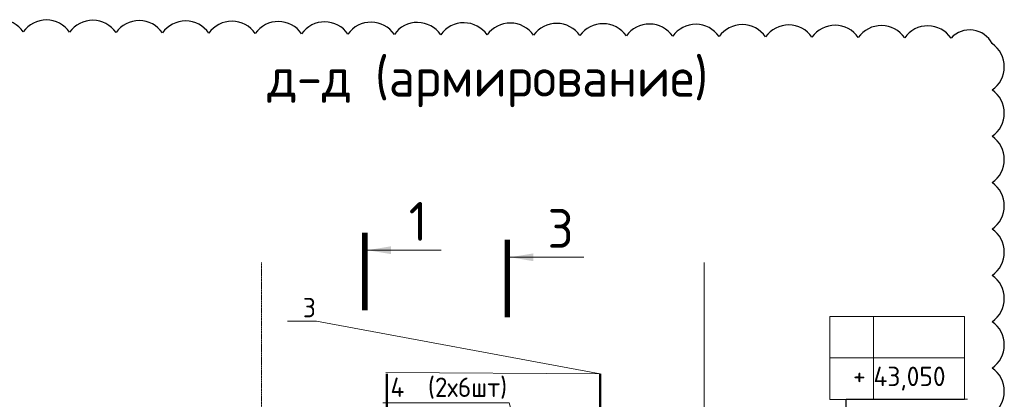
# Model space of a CAD drawing. Header units: millimetres. Extents: x 247266 to 730847, y -636031 to 10052.
# Tile 172 of 196: x 573188 to 585870, y -242457 to -237563. Entities that reach past the tile are written whole.
import ezdxf
from ezdxf import colors
from ezdxf.entities.mleader import LeaderData, LeaderLine
from ezdxf.math import Vec2, Vec3

# ---------------------------------------------------------------- set-up
doc = ezdxf.new("R2010")
doc.units = ezdxf.units.MM
doc.set_wipeout_variables(frame=1)
doc.linetypes.add('______5', pattern=[1100, 800, -100, 100, -100])
doc.linetypes.add('осевая', pattern=[50.8, 31.75, -6.35, 6.35, -6.35])
for name, color, linetype, lineweight in [('RAZMER', 7, 'Continuous', 15), ('АрмСтер', 7, 'Continuous', 50), ('АС-Таблицы', 7, 'Continuous', 20), ('Оси', 7, '______5', 18), ('отметки', 7, 'Continuous', 18), ('подоснова', 7, 'Continuous', 5), ('Узлы', 7, 'Continuous', 0)]:
    doc.layers.add(name, color=color, linetype=linetype, lineweight=lineweight)
doc.layers.add('Исправления', color=1, linetype='Continuous')
doc.layers.add('РАЗМЕРЫ', color=7, linetype='Continuous')
doc.styles.add('GOST-2.304_Type-B', font='GOST_Common.ttf')
doc.styles.add('ГОСТ', font='GOST_Common.ttf')

# ---------------------------------------------------------------- blocks, each defined once
blk = doc.blocks.new('*U3033')
at = {"layer": 'РАЗМЕРЫ'}
for p, q in [((112, 800), (-112, 800)), ((112, -1000), (-112, -1000))]:
    blk.add_line(p, q, dxfattribs=at)
at = {"layer": 'РАЗМЕРЫ', "ltscale": 15}
blk.add_line((0, -1000), (0, 800), dxfattribs=at)
at = {"layer": 'РАЗМЕРЫ'}
for points in [[(0, 800), (21, 675), (-21, 675)], [(0, -1000), (21, -875), (-21, -875)]]:
    blk.add_solid(points, dxfattribs=at)
at = {"linetype": 'Continuous', "lineweight": 0}
blk.add_wipeout([(35, 0), (28, 21), (11, 33), (-11, 33), (-28, 21), (-35, 0), (-28, -21), (-11, -33), (11, -33), (28, -21)], dxfattribs=at)
at = {"color": 0, "linetype": 'ByBlock', "lineweight": -2, "ltscale": 100}
blk.add_line((-2263, 0), (1447, 0), dxfattribs=at)
at = {"layer": 'РАЗМЕРЫ'}
blk.add_circle((0, 0), 35, dxfattribs=at)
blk = doc.blocks.new('*U3032')
at = {"layer": 'РАЗМЕРЫ'}
for p, q in [((112, 400), (-112, 400)), ((112, -1000), (-112, -1000))]:
    blk.add_line(p, q, dxfattribs=at)
at = {"layer": 'РАЗМЕРЫ', "ltscale": 15}
blk.add_line((0, -1000), (0, 400), dxfattribs=at)
at = {"layer": 'РАЗМЕРЫ'}
for points in [[(0, 400), (21, 275), (-21, 275)], [(0, -1000), (21, -875), (-21, -875)]]:
    blk.add_solid(points, dxfattribs=at)
at = {"linetype": 'Continuous', "lineweight": 0}
blk.add_wipeout([(35, 0), (28, 21), (11, 33), (-11, 33), (-28, 21), (-35, 0), (-28, -21), (-11, -33), (11, -33), (28, -21)], dxfattribs=at)
at = {"color": 0, "linetype": 'ByBlock', "lineweight": -2, "ltscale": 100}
blk.add_line((-2263, 0), (1447, 0), dxfattribs=at)
at = {"layer": 'РАЗМЕРЫ'}
blk.add_circle((0, 0), 35, dxfattribs=at)
blk = doc.blocks.new('_None')
blk = doc.blocks.new('*T3368')
at = {"layer": 'DEFPOINTS', "color": 8, "linetype": 'ByBlock', "lineweight": 0}
for p, q in [((0, 0), (1734, 0)), ((0, 0), (0, -1067)), ((561, 0), (561, -1067)), ((1734, 0), (1734, -1067)), ((0, -533), (1734, -533)), ((0, -1067), (1734, -1067))]:
    blk.add_line(p, q, dxfattribs=at)
at = {"layer": 'АС-Таблицы', "color": 0, "char_height": 250, "style": 'ГОСТ'}
for s, insert, width, attachment_point in [('+', (461, -633), 361.22, 3), ('43,050', (561, -800), 1173.09, 4)]:
    blk.add_mtext(s, dxfattribs=dict(at, insert=insert, width=width, attachment_point=attachment_point))

msp = doc.modelspace()

# ---------------------------------------------------------------- linework, layer by layer
at = {"layer": 'RAZMER', "ltscale": 100}
msp.add_line((583834.15, -242454.01), (585396.65, -242454.01), dxfattribs=at)
at = {"layer": 'Исправления'}
msp.add_lwpolyline([(585713.93, -242651.46, 0.52056705), (585713.93, -242053.95, 0.52056705), (585713.93, -241456.45, 0.52056705), (585713.93, -240858.94, 0.52056705), (585713.93, -240261.44, 0.52056705), (585713.93, -239663.93, 0.52056705), (585713.93, -239066.43, 0.52056705), (585713.93, -238468.93, 0.52056705), (585713.93, -237871.42, 0.52056705), (585184, -237800.33, 0.52056705), (584586.51, -237796.34, 0.52056705), (583989.01, -237792.35, 0.52056705), (583391.52, -237788.37, 0.52056705), (582794.03, -237784.38, 0.52056705), (582196.54, -237780.4, 0.52056705), (581599.05, -237776.41, 0.52056705), (581001.56, -237772.42, 0.52056705), (580404.07, -237768.44, 0.52056705), (579806.58, -237764.45, 0.52056705), (579209.09, -237760.47, 0.52056705), (578611.59, -237756.48, 0.52056705), (578014.1, -237752.49, 0.52056705), (577416.61, -237748.51, 0.52056705), (576819.12, -237744.52, 0.52056705), (576221.63, -237740.54, 0.52056705), (575624.14, -237736.55, 0.52056705), (575026.65, -237732.57, 0.52056705), (574429.16, -237728.58, 0.52056705), (573831.66, -237724.59, 0.52056705), (573234.17, -237720.61, 0.52056705), (572636.68, -237716.62, 0.52056705)], format="xyb", dxfattribs=at)
at = {"layer": 'Оси', "linetype": 'осевая', "lineweight": 0, "ltscale": 0.3, "transparency": 33554687}
for p, q in [((576302.05, -240693.01), (576302.05, -249049.13)), ((582002.05, -240693.01), (582002.05, -249049.13)), ((582002.05, -240705.89), (582002.05, -249062))]:
    msp.add_line(p, q, dxfattribs=at)
at = {"layer": 'отметки', "linetype": 'Continuous', "lineweight": 25, "ltscale": 100}
msp.add_line((583832.62, -243055.78), (583832.62, -242455.78), dxfattribs=at)
at = {"layer": 'Узлы', "linetype": 'Continuous', "lineweight": 0}
for p, q in [((577668.56, -240534.12, 200), (578618.56, -240534.12, 200)), ((579504.76, -240625.46, 200), (580454.76, -240625.46, 200))]:
    msp.add_line(p, q, dxfattribs=at)
at = {"layer": 'Узлы', "linetype": 'Continuous', "lineweight": 0, "const_width": 70, "elevation": 200}
for points in [[(577633.56, -241308.87), (577633.56, -240308.87)], [(579469.76, -241400.21), (579469.76, -240400.21)]]:
    msp.add_lwpolyline(points, dxfattribs=at)
at = {"layer": 'Узлы', "linetype": 'Continuous', "lineweight": 0}
for points in [[(577668.56, -240534.12, 200), (577969.01, -240584.4, 200), (577969.01, -240483.85, 200)], [(579504.76, -240625.46, 200), (579805.21, -240675.74, 200), (579805.21, -240575.19, 200)]]:
    msp.add_solid(points, dxfattribs=at)

# ---------------------------------------------------------------- block references
msp.add_blockref('*T3368', (583623.2, -241389.99))

# ---------------------------------------------------------------- texts
at = {"layer": 'РАЗМЕРЫ', "insert": (579217.05, -238373.17), "char_height": 500, "attachment_point": 5, "style": 'GOST-2.304_Type-B'}
msp.add_mtext_dynamic_manual_height_columns('д-д (армирование)', width=10547.341, gutter_width=625, heights=[0], dxfattribs=at)
at = {"layer": 'Узлы', "linetype": 'Continuous', "lineweight": 0, "char_height": 500, "attachment_point": 5, "style": 'GOST-2.304_Type-B'}
for s, insert in [('1', (578318.56, -240162.99, 200)), ('3', (580154.76, -240254.33, 200))]:
    msp.add_mtext_dynamic_manual_height_columns(s, width=723.8798, gutter_width=25, heights=[0], dxfattribs=dict(at, insert=insert))

# ---------------------------------------------------------------- next in the draw order: block references
at = {"layer": 'АрмСтер', "ltscale": 15, "rotation": 90}
for name, p in [('*U3033', (577915.19, -243574.42)), ('*U3032', (580665.63, -243574.42))]:
    msp.add_blockref(name, p, dxfattribs=at)

# ---------------------------------------------------------------- next in the draw order: leaders
at = {"layer": 'подоснова'}
ml = msp.add_multileader_mtext('Standard', dxfattribs=at)
ml.set_content('3  ', color=256, style='GOST-2.304_Type-B')
ml.set_leader_properties(color=256, linetype='ByLayer', lineweight=15)
ml.set_arrow_properties(name='NONE')
ml.build(insert=Vec2(0, 0))
ml.multileader.update_dxf_attribs({"text_left_attachment_type": 6, "text_right_attachment_type": 6, "dogleg_length": 10, "arrow_head_size": 18})
ctx = ml.context
ctx.base_point, ctx.char_height, ctx.arrow_head_size, ctx.landing_gap_size, ctx.plane_origin = Vec3(576837.13, -241449.48), 250, 18, 20, Vec3(572624.38, -238074.3)
ctx.left_attachment, ctx.right_attachment, ctx.text_align_type = 6, 6, 1
notes = []
notes.append((ctx, [(1, (1, 1, 0), (577012.19, -241449.73), (-1, 0), 10, [(1, [(577904.64, -242108.78), (580665.63, -242127.65)], 0, [])])]))
ctx.mtext.insert, ctx.mtext.alignment, ctx.mtext.flow_direction = Vec3(576919.63, -241149.48), 2, 5
ml = msp.add_multileader_mtext('Standard', dxfattribs=at)
ml.set_content('4  (2х6шт)', color=256, style='GOST-2.304_Type-B')
ml.set_leader_properties(color=256, linetype='ByLayer', lineweight=15)
ml.set_arrow_properties(name='NONE')
ml.build(insert=Vec2(0, 0))
ml.multileader.update_dxf_attribs({"text_left_attachment_type": 6, "text_right_attachment_type": 6, "dogleg_length": 10, "arrow_head_size": 18})
ctx = ml.context
ctx.base_point, ctx.char_height, ctx.arrow_head_size, ctx.landing_gap_size, ctx.plane_origin = Vec3(577946.76, -242475.74), 250, 18, 20, Vec3(575105.22, -239100.56)
ctx.left_attachment, ctx.right_attachment, ctx.text_align_type = 6, 6, 1
notes.append((ctx, [(0, (1, 1, 0), (579493.62, -242500.76), (-1, 0), 10, [(0, [(579791.5, -243566.08)], 0, [])])]))
ctx.mtext.insert, ctx.mtext.alignment, ctx.mtext.flow_direction = Vec3(578714.87, -242175.74), 2, 5
for ctx, leaders in notes:
    for number, flags, end, landing, length, lines in leaders:
        leader = LeaderData()
        leader.index, (leader.has_last_leader_line, leader.has_dogleg_vector, leader.attachment_direction) = number, flags
        leader.last_leader_point, leader.dogleg_vector, leader.dogleg_length = Vec3(end), Vec3(landing), length
        for number, points, colour, breaks in lines:
            line = LeaderLine()
            line.index, line.vertices, line.color, line.breaks = number, Vec3.list(points), colors.encode_raw_color(colour), breaks
            leader.lines.append(line)
        ctx.leaders.append(leader)

doc.saveas('drawing.dxf')
